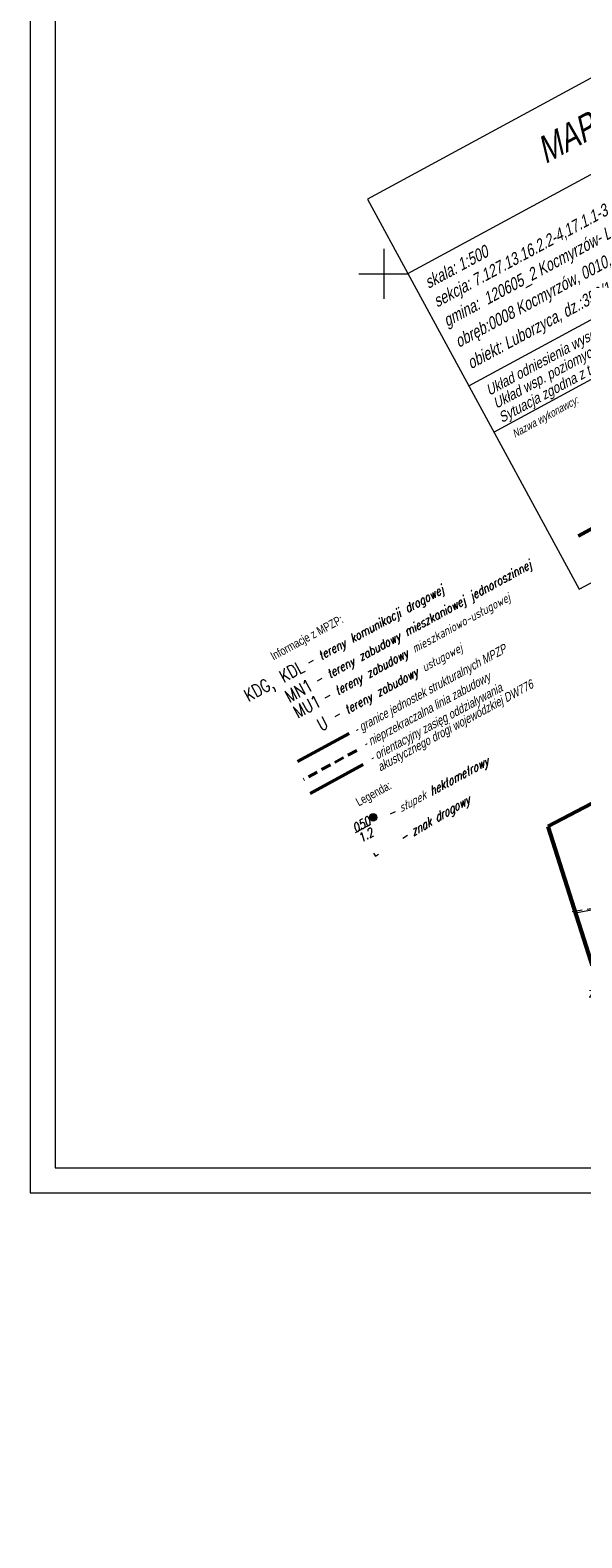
# Model space of a CAD drawing. Header units: metres. Extents: x 7437415 to 7437762, y 5556624 to 5556902.
# Tile 1 of 47: x 7437415 to 7437470, y 5556624 to 5556774. Entities that reach past the tile are written whole.
import ezdxf
from ezdxf import colors
from ezdxf.entities.mleader import LeaderData, LeaderLine
from ezdxf.enums import TextEntityAlignment as Align
from ezdxf.math import Vec2, Vec3

# ---------------------------------------------------------------- set-up
doc = ezdxf.new("R2010")
doc.units = ezdxf.units.M
doc.header["$MEASUREMENT"] = 0
doc.linetypes.add('KTCR02-500', pattern=[1.5, 1, -0.5])
doc.layers.get('0').update_dxf_attribs({"color": 250, "lineweight": 5})
for name, color, linetype, lineweight in [('_TABELKA', 7, 'Continuous', 9), ('BUIB02_01', 250, 'Continuous', 5), ('Elektryka_opisy_kabli', 7, 'Continuous', 13), ('elementy drogowe', 250, 'Continuous', 5), ('KTCR02', 250, 'Continuous', 5), ('MPZP', 250, 'Continuous', 5), ('SUUS13', 250, 'Continuous', 5), ('Warstwa 1', 250, 'Continuous', 5), ('Warstwa 10', 250, 'Continuous', 5), ('Warstwa 25', 250, 'Continuous', 5), ('Warstwa 3', 250, 'Continuous', 5), ('Warstwa 8', 250, 'Continuous', 5)]:
    doc.layers.add(name, color=color, linetype=linetype, lineweight=lineweight)
doc.styles.add('Arial', font='arial.ttf')
doc.styles.add('mk2012', font='ITALIC_1250.shx', dxfattribs={"width": 0.8, "height": 0.9})
doc.styles.get("Standard").update_dxf_attribs({"font": 'txt.shx', "width": 0.75})
doc.styles.add('STYL_ARIAL', font='simplex.shx', dxfattribs={"width": 0.75, "oblique": 0.1})
doc.styles.add('Style-WORKING_1250', font='WORKING_1250.shx')
doc.styles.add('Style-WORKING_1250 I 0.26180', font='WORKING_1250.shx', dxfattribs={"oblique": 15})
doc.linetypes.add('KTOK05_01-500', pattern='A,3.75,[13,dgnlstyle-rozp_2015.shx,S=0.002778,R=0,X=0,Y=0],3.75', length=7.5)

# ---------------------------------------------------------------- blocks, each defined once
blk = doc.blocks.new('SUUS13')
at = {"layer": 'SUUS13', "linetype": 'Continuous', "lineweight": 13}
h = blk.add_hatch(color=8, dxfattribs=at)
edge = h.paths.add_edge_path()
edge.add_arc((0, 0), 0.75, 0, 360)
h = blk.add_hatch(color=8, dxfattribs=at)
edge = h.paths.add_edge_path()
edge.add_arc((0, 0), 0.25, 0, 360)
at = {"layer": 'SUUS13', "color": 250, "linetype": 'Continuous', "lineweight": 13}
for radius in [0.75, 0.25]:
    blk.add_circle((0, 0), radius, dxfattribs=at)
blk = doc.blocks.new('_Oblique')
at = {"color": 0, "linetype": 'ByBlock', "lineweight": -2}
blk.add_line((-5, -5), (5, 5), dxfattribs=at)

msp = doc.modelspace()

# ---------------------------------------------------------------- linework, layer by layer
at = {"layer": 'BUIB02_01', "color": 7, "linetype": 'Continuous', "lineweight": 13}
msp.add_line((7437476.07, 5556687.41), (7437469.205, 5556686.045), dxfattribs=at)
at = {"layer": 'elementy drogowe', "color": 7, "linetype": 'Continuous', "lineweight": 13, "ltscale": 10, "flags": 128}
msp.add_lwpolyline([(7437448.979, 5556692.049), (7437449.153, 5556691.746), (7437449.479, 5556691.933)], dxfattribs=at)
at = {"layer": 'KTCR02', "color": 7, "linetype": 'KTCR02-500', "lineweight": 13, "flags": 128}
msp.add_lwpolyline([(7437468.84, 5556686.21), (7437475.98, 5556687.35), (7437477.67, 5556688.46), (7437482.19, 5556689.06), (7437487.397, 5556689.817)], dxfattribs=at)
at = {"layer": 'MPZP', "color": 212, "linetype": 'KTCR02-500', "lineweight": 40, "flags": 128}
msp.add_lwpolyline([(7437447.29, 5556702.318), (7437441.983, 5556699.417)], dxfattribs=at)
at = {"layer": 'MPZP', "color": 212, "linetype": 'KTOK05_01-500', "lineweight": 40, "flags": 128}
msp.add_lwpolyline([(7437447.935, 5556700.919), (7437442.628, 5556698.018)], dxfattribs=at)
at = {"layer": 'SUUS13', "color": 7, "linetype": 'Continuous', "lineweight": 13}
msp.add_line((7437447.165, 5556694.101), (7437448.703, 5556694.935), dxfattribs=at)
at = {"layer": 'Warstwa 1', "color": 207, "linetype": 'Continuous', "lineweight": 53, "true_color": 0x6e1e6e}
msp.add_line((7437469.463, 5556723.797), (7437474.909, 5556726.749), dxfattribs=at)
at = {"layer": 'Warstwa 1', "color": 207, "linetype": 'Continuous', "lineweight": 53, "true_color": 0x6e1e6e, "flags": 128}
msp.add_lwpolyline([(7437466.384, 5556694.725), (7437479.253, 5556654.299), (7437507.556, 5556623.548), (7437507.556, 5556623.548), (7437761.553, 5556761.255), (7437724.258, 5556829.774), (7437466.384, 5556694.725)], close=True, dxfattribs=at)
at = {"layer": 'Warstwa 10', "color": 7, "linetype": 'Continuous', "lineweight": 0}
for p, q in [((7437519.846, 5556796.225), (7437448.366, 5556757.468)), ((7437452.403, 5556750.024), (7437523.883, 5556788.781)), ((7437448.366, 5556757.468), (7437469.523, 5556718.448)), ((7437458.49, 5556738.791), (7437494.649, 5556758.397)), ((7437469.523, 5556718.448), (7437541.003, 5556757.205)), ((7437460.994, 5556734.175), (7437497.152, 5556753.781))]:
    msp.add_line(p, q, dxfattribs=at)
at = {"layer": 'Warstwa 3', "color": 7, "linetype": 'Continuous', "lineweight": 0}
for p, q in [((7437450, 5556752.5), (7437450, 5556750)), ((7437447.5, 5556750), (7437452.5, 5556750)), ((7437447.5, 5556750), (7437452.5, 5556750)), ((7437450, 5556750), (7437450, 5556747.5))]:
    msp.add_line(p, q, dxfattribs=at)
at = {"layer": 'Warstwa 8', "color": 212, "linetype": 'Continuous', "lineweight": 40}
msp.add_line((7437441.365, 5556701.201), (7437446.521, 5556704.005), dxfattribs=at)

# ---------------------------------------------------------------- block references
at = {"layer": 'SUUS13', "color": 7, "linetype": 'Continuous', "lineweight": 13, "xscale": 0.5, "yscale": 0.5, "zscale": 0.5, "rotation": 272.2605312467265}
msp.add_blockref('SUUS13', (7437448.935, 5556695.632), dxfattribs=at)

# ---------------------------------------------------------------- texts
at = {"layer": 'Warstwa 10', "color": 7, "linetype": 'Continuous', "lineweight": 53, "style": 'Style-WORKING_1250 I 0.26180', "oblique": 15, "width": 0.8}
msp.add_text('MAPA DO CELÓW PROJEKTOWYCH', height=2.625, rotation=28.46675, dxfattribs=at).set_placement((7437486.836, 5556773.678), align=Align.MIDDLE_CENTER)
at = {"layer": 'Warstwa 10', "color": 7, "linetype": 'Continuous', "lineweight": 40, "style": 'Style-WORKING_1250 I 0.26180', "oblique": 15, "width": 0.785714}
msp.add_text('skala: 1:500', height=1.225, rotation=28.46675, dxfattribs=at).set_placement((7437454.467, 5556748.492))
at = {"layer": 'Warstwa 10', "color": 7, "linetype": 'Continuous', "lineweight": 13, "style": 'Style-WORKING_1250 I 0.26180', "oblique": 15, "width": 0.8}
msp.add_text('Nazwa wykonawcy:                    Imię i   nazwisko geodety, który sporządził mapę', height=0.7875, rotation=28.82666, dxfattribs=at).set_placement((7437463.087, 5556733.572))
at = {"layer": 'Warstwa 10', "color": 7, "linetype": 'Continuous', "lineweight": 40, "char_height": 1.225, "attachment_point": 7, "rotation": 28.46675, "line_spacing_factor": 0.6}
for s, insert in [('\\FWORKING_1250;\\Q15;\\H1x;\\W0.785714;sekcja: 7.127.13.16.2.2-4,17.1.1-3', (7437455.514, 5556746.297)), ('\\FWORKING_1250;\\Q15;\\H1x;\\W0.785714;gmina:  120605_2 Kocmyrzów- Luborzyca', (7437456.503, 5556744.362)), ('\\FWORKING_1250;\\Q15;\\H1x;\\W0.785714;obręb:0008 Kocmyrzów, 0010, Luborzyca', (7437457.667, 5556742.263)), ('\\FWORKING_1250;\\Q15;\\H1x;\\W0.785714;obiekt: Luborzyca, dz.:350/1', (7437458.886, 5556740.118))]:
    msp.add_mtext(s, dxfattribs=dict(at, insert=insert))
at = {"layer": 'Warstwa 10', "color": 7, "linetype": 'Continuous', "lineweight": 30, "insert": (7437461.398, 5556736.21), "char_height": 1.05, "attachment_point": 7, "rotation": 28.46675, "line_spacing_factor": 0.85, "style": 'Style-WORKING_1250 I 0.26180'}
msp.add_mtext('\\H1x;\\W0.833335;Układ odniesienia wysokości: Kronsztadt 86\\PUkład wsp. poziomych "2000"\\P', dxfattribs=at)
at = {"layer": 'Warstwa 10', "color": 7, "linetype": 'Continuous', "lineweight": 30, "insert": (7437461.946, 5556734.796), "char_height": 1.05, "attachment_point": 7, "rotation": 28.46675, "line_spacing_factor": 0.6}
msp.add_mtext('\\FWORKING_1250;\\Q15;\\H1x;\\W0.833333;Sytuacja zgodna z terenem na 16.07.2019r.', dxfattribs=at)
at = {"layer": 'Warstwa 10', "color": 7, "linetype": 'Continuous', "lineweight": 0, "char_height": 0.85739, "attachment_point": 1, "rotation": 28.58459, "line_spacing_factor": 1.2}
for s, insert, style in [('\\P\\H1x;\\W0.8;Informacje z MPZP:', (7437437.737, 5556713.568), 'Style-WORKING_1250'), ('\\FWORKING_1250;\\H1x;\\W0.8;Legenda:', (7437447.08, 5556697.465), 'mk2012')]:
    msp.add_mtext(s, dxfattribs=dict(at, insert=insert, style=style))
at = {"layer": 'Warstwa 25', "color": 7, "linetype": 'Continuous', "lineweight": 13, "oblique": 15, "width": 0.8}
for s, p in [('- tereny zabudowy mieszkaniowej jednoroszinnej', (7437442.916, 5556709.614)), ('- tereny komunikacji drogowej', (7437442.05, 5556711.436)), ('- tereny zabudowy mieszkaniowo-usługowej', (7437443.7, 5556707.928)), ('- tereny zabudowy usługowej', (7437444.683, 5556706.043))]:
    msp.add_text(s, height=0.89161, rotation=28.71721, dxfattribs=at).set_placement(p, align=Align.TOP_LEFT)
at = {"layer": 'Warstwa 25', "color": 212, "linetype": 'Continuous', "lineweight": 40, "width": 0.8}
for s, p in [('KDG, KDL', (7437439.019, 5556709.273)), ('MN1', (7437441.507, 5556708.301)), (' MU1', (7437441.925, 5556706.505)), ('U', (7437443.86, 5556704.994))]:
    msp.add_text(s, height=1.25, rotation=28.53003, dxfattribs=at).set_placement(p, align=Align.MIDDLE_CENTER)
at = {"layer": 'Warstwa 25', "color": 7, "linetype": 'Continuous', "lineweight": 13, "oblique": 15, "width": 0.8}
for s, style, p in [('- nieprzekraczalna linia zabudowy', 'Style-WORKING_1250 I 0.26180', (7437447.764, 5556703.295)), ('- słupek hektometrowy', 'mk2012', (7437450.158, 5556696.262))]:
    msp.add_text(s, height=0.89161, rotation=28.71721, dxfattribs=dict(at, style=style)).set_placement(p, align=Align.TOP_LEFT)
at = {"layer": 'Warstwa 25', "color": 7, "linetype": 'Continuous', "lineweight": 0, "style": 'mk2012', "oblique": 15, "width": 0.8}
msp.add_text('- znak drogowy', height=0.9, rotation=30.50947, dxfattribs=at).set_placement((7437451.373, 5556693.835), align=Align.TOP_LEFT)
at = {"layer": 'Warstwa 25', "color": 7, "linetype": 'Continuous', "lineweight": 13, "insert": (7437446.857, 5556704.721), "char_height": 0.89161, "attachment_point": 1, "rotation": 28.71721, "line_spacing_factor": 0.6, "style": 'Arial'}
msp.add_mtext('\\FWORKING_1250;\\Q15;\\H1x;\\W0.8;- granice jednostek strukturalnych MPZP', dxfattribs=at)
at = {"layer": 'Warstwa 25', "color": 7, "linetype": 'Continuous', "lineweight": 13, "insert": (7437448.409, 5556701.896), "char_height": 0.89161, "attachment_point": 1, "rotation": 28.71721, "line_spacing_factor": 0.798413}
msp.add_mtext('\\FWORKING_1250;\\Q15;\\H1x;\\W0.8;- orientacyjny zasięg oddziaływania\\P akustycznego drogi wojewódzkiej DW776', dxfattribs=at)

# ---------------------------------------------------------------- next in the draw order: wipeouts: each hides what was drawn before it
at = {"color": 7, "linetype": 'Continuous', "lineweight": 13, "ltscale": 10}
msp.add_wipeout([(7437448.654, 5556691.863), (7437448.655, 5556692.613), (7437449.304, 5556692.236)], dxfattribs=at).dxf.layer = 'elementy drogowe'

# ---------------------------------------------------------------- next in the draw order: linework, layer by layer
at = {"layer": '_TABELKA', "color": 7}
for points in [[(7437755.425, 5556804.566), (7437414.651, 5556804.566), (7437414.651, 5556658.066), (7437755.425, 5556658.066)], [(7437752.925, 5556802.066), (7437417.151, 5556802.066), (7437417.151, 5556660.566), (7437752.925, 5556660.566)]]:
    msp.add_lwpolyline(points, close=True, dxfattribs=at)

# ---------------------------------------------------------------- next in the draw order: texts
at = {"layer": 'SUUS13', "color": 7, "linetype": 'Continuous', "lineweight": 13, "insert": (7437447.238, 5556693.969), "char_height": 0.9, "attachment_point": 4, "rotation": 29.09951, "line_spacing_factor": 0.76062, "style": 'mk2012'}
msp.add_mtext('\\H1x;\\W0.8;050\\P1.2', dxfattribs=at)

# ---------------------------------------------------------------- next in the draw order: leaders
at = {"layer": 'Elektryka_opisy_kabli', "linetype": 'Continuous', "lineweight": 13}
ml = msp.add_multileader_mtext('Standard', dxfattribs=at)
ml.set_content('{\\fArial|b0|i0|c238|p34;\\W1;ZZP - Zestaw\\Pzłączowo-pomiarowy}', color=256, style='STYL_ARIAL')
ml.set_leader_properties()
ml.set_arrow_properties(name='OBLIQUE')
ml.build(insert=Vec2(0, 0))
ml.multileader.update_dxf_attribs({"has_dogleg": 0, "text_left_attachment_type": 5, "text_right_attachment_type": 5, "dogleg_length": 0.36, "arrow_head_size": 0})
ctx = ml.context
ctx.base_point, ctx.char_height, ctx.arrow_head_size, ctx.landing_gap_size, ctx.plane_origin = Vec3(7437470.392, 5556677.24), 1, 0, 0.09, Vec3(7437464.967, 5556647.602)
ctx.left_attachment, ctx.right_attachment, ctx.text_align_type = 5, 5, 2
notes = []
notes.append((ctx, [(1, (1, 1, 0), (7437483.86, 5556677.24), (-1, 0), 0.36, [(0, [(7437486.318, 5556681.95)], 0, [])])]))
ctx.mtext.insert, ctx.mtext.alignment, ctx.mtext.line_spacing_style, ctx.mtext.flow_direction = Vec3(7437483.41, 5556680.24), 3, 2, 5
ctx.mtext.has_bg_fill, ctx.mtext.bg_color, ctx.mtext.bg_scale_factor, ctx.mtext.bg_transparency, ctx.mtext.use_window_bg_color = 1, -1027028792, 1.5, 0, 1
for ctx, leaders in notes:
    for number, flags, end, landing, length, lines in leaders:
        leader = LeaderData()
        leader.index, (leader.has_last_leader_line, leader.has_dogleg_vector, leader.attachment_direction) = number, flags
        leader.last_leader_point, leader.dogleg_vector, leader.dogleg_length = Vec3(end), Vec3(landing), length
        for number, points, colour, breaks in lines:
            line = LeaderLine()
            line.index, line.vertices, line.color, line.breaks = number, Vec3.list(points), colors.encode_raw_color(colour), breaks
            leader.lines.append(line)
        ctx.leaders.append(leader)

doc.saveas('drawing.dxf')
